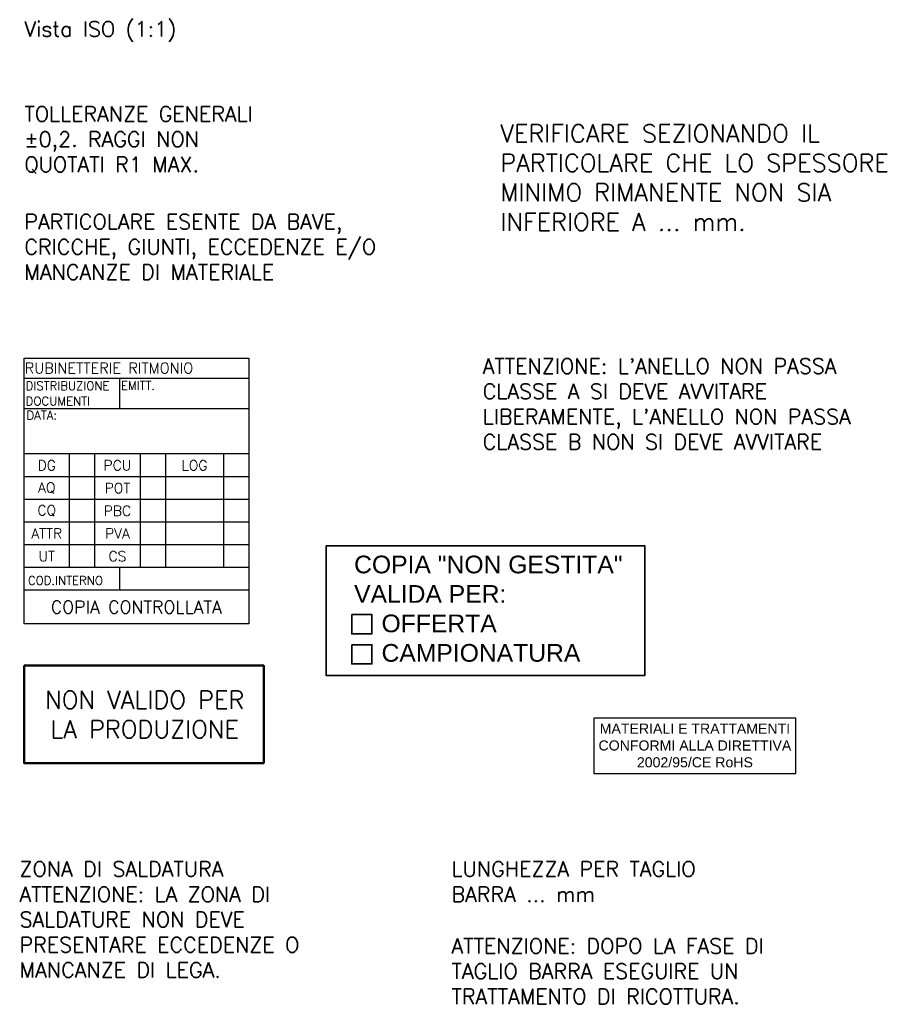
# Paper-space layout 'Layout1' of a CAD drawing. Extents: x 217 to 741, y -577 to 206.
# Tile 2 of 5: x 439 to 612, y -403 to -208. Entities that reach past the tile are written whole.
import ezdxf
from ezdxf.enums import TextEntityAlignment as Align

# ---------------------------------------------------------------- set-up
doc = ezdxf.new("R2010")
doc.units = 0
doc.header["$LTSCALE"] = 3
doc.layers.get('0').update_dxf_attribs({"linetype": 'CONTINUOUS'})
doc.layers.add('AM_VIS', color=7, linetype='CONTINUOUS', lineweight=35)
doc.layers.add('QUOTA', color=7, linetype='CONTINUOUS')
doc.styles.add('ROMANS', font='romans', dxfattribs={"height": 2.5})
doc.styles.get("Standard").update_dxf_attribs({"font": 'romans.shx'})

# ---------------------------------------------------------------- blocks, each defined once
blk = doc.blocks.new('non valido per la produzione')
at = {"layer": 'AM_VIS', "color": 1, "lineweight": 50}
blk.add_lwpolyline([(-47.46, 19.33), (0, 19.33), (0, 0), (-47.46, 0)], close=True, dxfattribs=at)
at = {"layer": 'AM_VIS', "color": 1, "lineweight": 35, "insert": (-23.57, 9.62), "char_height": 3.5, "width": 43.2652, "attachment_point": 5}
blk.add_mtext('NON VALIDO PER LA PRODUZIONE', dxfattribs=at)
blk = doc.blocks.new('Timbro Offerta-Camp')
at = {"color": 1, "lineweight": 35}
for points in [[(5.04, -13.63), (9.04, -13.63), (9.04, -17.45), (5.04, -17.45)], [(5.04, -19.59), (9.04, -19.59), (9.04, -23.41), (5.04, -23.41)]]:
    blk.add_lwpolyline(points, close=True, dxfattribs=at)
at = {"layer": 'AM_VIS', "color": 1, "lineweight": 35}
blk.add_lwpolyline([(0, 0), (63.1, 0), (63.1, -25.72), (0, -25.72)], close=True, dxfattribs=at)
at = {"layer": 'AM_VIS', "color": 1, "lineweight": 35, "insert": (5.52, -1.96), "char_height": 3.5, "width": 57.5879, "attachment_point": 1}
blk.add_mtext('{\\fArial|b0|i0|c0|p34;COPIA "NON GESTITA"\\PVALIDA PER:\\P    OFFERTA\\P    CAMPIONATURA}', dxfattribs=at)
blk = doc.blocks.new('Timbro di gestione')
for p, q in [((0, -52.64), (0, 0)), ((0, 0), (44.5, 0)), ((44.5, 0), (44.5, -52.64)), ((0, -4), (44.5, -4)), ((19, -10), (19, -4)), ((0, -10), (44.5, -10)), ((44.5, -19), (0, -19)), ((9, -41.5), (9, -19)), ((14, -41.5), (14, -19)), ((23, -19), (23, -41.5)), ((28, -19), (28, -41.5)), ((39.5, -19), (39.5, -41.5)), ((44.5, -23.5), (0, -23.5)), ((44.5, -28), (0, -28)), ((44.5, -32.5), (0, -32.5)), ((44.5, -37), (0, -37)), ((44.5, -41.5), (0, -41.5)), ((19, -46), (19, -41.5)), ((44.5, -46), (0, -46)), ((44.5, -52.64), (0, -52.64))]:
    blk.add_line(p, q)
for s, height, p in [('RUBINETTERIE RITMONIO', 2.1, (0.13, -3.05)), ('DISTRIBUZIONE ', 1.7, (0.32, -6.36)), ('EMITT.', 1.7, (19.19, -6.31)), ('DOCUMENTI', 1.7, (0.32, -9.38)), ('DATA:', 1.7, (0.49, -12.19)), ('COD.INTERNO', 1.7, (0.77, -44.91))]:
    blk.add_text(s, height=height).set_placement(p)
for s, p in [('DG', (4.5, -21.25)), ('PCU', (18.5, -21.25)), ('LOG', (33.75, -21.25)), ('AQ', (4.5, -25.75)), ('POT', (18.5, -25.75)), ('CQ', (4.5, -30.25)), ('PBC', (18.5, -30.25)), ('ATTR', (4.5, -34.75)), ('PVA', (18.5, -34.75)), ('UT', (4.5, -39.25)), ('CS', (18.5, -39.25))]:
    blk.add_text(s, height=2).set_placement(p, align=Align.MIDDLE)
at = {"insert": (22.25, -49.32), "char_height": 2.5, "width": 44.5, "attachment_point": 5}
blk.add_mtext('COPIA CONTROLLATA', dxfattribs=at)
for tag, height, p in [('VA.M', 4, (35.93, -7.1)), ('02/10/02', 4, (25.86, -14.63)), ('1', 3, (11.61, -21.21)), ('1', 3, (25.36, -21.39)), ('1', 3, (41.95, -21.36)), ('1', 3, (11.61, -25.78)), ('1', 3, (25.45, -25.96)), ('BOS', 2, (33.75, -25.75)), ('1', 3, (42.04, -25.84)), ('1', 3, (11.61, -30.27)), ('1', 3, (25.45, -30.36)), ('1', 3, (11.61, -34.66)), ('1', 3, (25.45, -34.86)), ('1', 3, (11.61, -39.24)), ('1', 3, (25.45, -39.36)), ('0000000000000', 2, (31.75, -43.75))]:
    blk.add_attdef(tag, text='', height=height).set_placement(p, align=Align.MIDDLE_CENTER)
blk = doc.blocks.new("CONFORMITA' RoHS")
at = {"layer": 'QUOTA', "color": 1}
for p, q in [((0, 11), (0, 0)), ((40, 11), (0, 11)), ((40, 0), (40, 11)), ((0, 0), (40, 0))]:
    blk.add_line(p, q, dxfattribs=at)
at = {"layer": 'QUOTA', "insert": (20.04, 1.21), "char_height": 2, "width": 39.1297, "attachment_point": 8}
blk.add_mtext('{\\fArial|b0|i0|c0|p34;\\C1;MATERIALI E TRATTAMENTI CONFORMI ALLA DIRETTIVA 2002/95/CE RoHS}', dxfattribs=at)

psp = doc.layouts.get("Layout1")

# ---------------------------------------------------------------- block references
for name, p in [('Timbro Offerta-Camp', (499.44, -311.91)), ('non valido per la produzione', (487.05, -354.96))]:
    psp.add_blockref(name, p)
at = {"layer": 'QUOTA'}
for name, p in [('Timbro di gestione', (439.58, -274.74)), ("CONFORMITA' RoHS", (552.43, -357.03))]:
    psp.add_blockref(name, p, dxfattribs=at)

# ---------------------------------------------------------------- texts
at = {"char_height": 3, "attachment_point": 1, "style": 'ROMANS'}
for s, insert, width in [('Vista ISO (1:1)', (439.65, -208.1, -190.51), 146.1992), ('LUNGHEZZA PER TAGLIO BARRA ... mm', (524.27, -374.42), 55.1536), ('ATTENZIONE: DOPO LA FASE DI TAGLIO BARRA ESEGUIRE UN TRATTAMENTO DI RICOTTURA.', (524.27, -389.66), 67.4617)]:
    psp.add_mtext(s, dxfattribs=dict(at, insert=insert, width=width))
at = {"attachment_point": 1}
for s, insert, char_height, width in [('TOLLERANZE GENERALI ±0,2. RAGGI NON QUOTATI R1 MAX.', (439.65, -224.91), 3, 50.691), ('VERIFICARE SEZIONANDO IL PARTICOLARE CHE LO SPESSORE MINIMO RIMANENTE NON SIA INFERIORE A ... mm.', (533.93, -228.53), 3.5, 87.6555), ('PARTICOLARE ESENTE DA BAVE, CRICCHE, GIUNTI, ECCEDENZE E/O MANCANZE DI MATERIALE', (439.65, -246.23), 3, 80.4743), ("ATTENZIONE: L'ANELLO NON PASSA CLASSE A SI DEVE AVVITARE LIBERAMENTE, L'ANELLO NON PASSA CLASSE B NON SI DEVE AVVITARE", (530.44, -274.84), 3, 82.9351), ('ZONA DI SALDATURA\\PATTENZIONE: LA ZONA DI SALDATURE NON DEVE PRESENTARE ECCEDENZE O MANCANZE DI LEGA.', (438.7, -374.42), 3, 69.22)]:
    psp.add_mtext(s, dxfattribs=dict(at, insert=insert, char_height=char_height, width=width))

doc.saveas('drawing.dxf')
